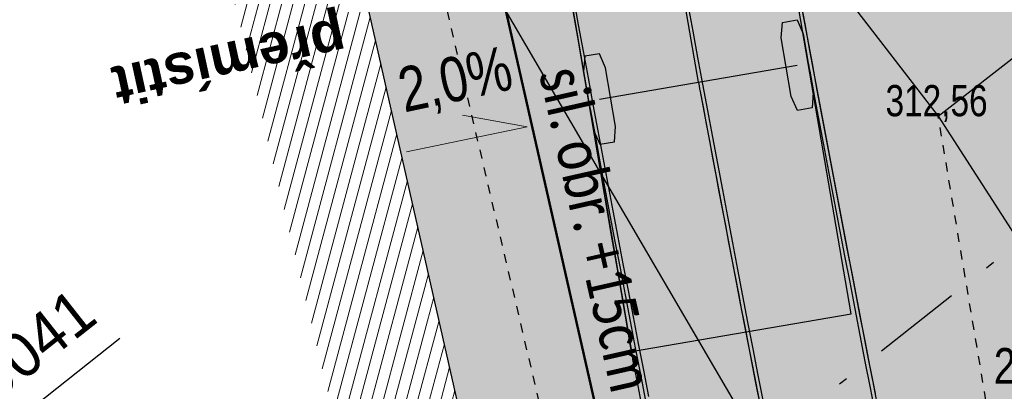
# Model space of a CAD drawing. Extents: x -783215 to -782699, y -1044860 to -1044498.
# Tile 36 of 60: x -783100.35 to -783089.31, y -1044664.3 to -1044660.13. Entities that reach past the tile are written whole.
import ezdxf

# ---------------------------------------------------------------- set-up
doc = ezdxf.new("R2010")
doc.units = 0
doc.header["$MEASUREMENT"] = 0
doc.linetypes.add('HIDDEN', pattern=[0.375, 0.25, -0.125])
doc.linetypes.add('ČERCHOVANÁX2', pattern=[2, 1, -0.5, 0, -0.5])
doc.layers.get('0').update_dxf_attribs({"linetype": 'CONTINUOUS'})
for name, color, linetype in [('51_DRAHY_KOL_SITUACE', 21, 'CONTINUOUS'), ('51_OSY_NAPRAV_SITUACE', 51, 'CONTINUOUS'), ('51_VNEJSI_OBRYS_SITUACE', 4, 'CONTINUOUS'), ('51_VOZIDLO', 7, 'CONTINUOUS'), ('51_VOZIDLO_INITIAL_POS', 7, 'CONTINUOUS'), ('A_PŘÍČNÉ ŘEZY', 6, 'CONTINUOUS'), ('A_výšky a sklony', 1, 'CONTINUOUS'), ('C3D_Trasa_Sklonovníky', 1, 'CONTINUOUS'), ('Z_hrany ploch', 7, 'CONTINUOUS')]:
    doc.layers.add(name, color=color, linetype=linetype)
for name, color, linetype, lineweight in [('K_VOZOVKA', 242, 'CONTINUOUS', 50), ('K_záhon. obr.', 202, 'CONTINUOUS', 30), ('KN_hranice pozemků', 140, 'CONTINUOUS', 30), ('popis obrubníků', 1, 'CONTINUOUS', 25), ('Z_VÝŠKY', 7, 'CONTINUOUS', 9), ('šrafy-živice', 9, 'CONTINUOUS', 13)]:
    doc.layers.add(name, color=color, linetype=linetype, lineweight=lineweight)
doc.layers.add('SRF_CHODNÍKY', color=7, linetype='CONTINUOUS', lineweight=25, true_color=0xf5f089)
doc.layers.add('šrafy zeleň', color=7, linetype='CONTINUOUS', lineweight=13, true_color=0xdaf1b1)
doc.styles.add('ABCKARIAL', font='arial.ttf')
doc.styles.add('Legend', font='calibri.ttf')
doc.styles.add('Style-cs_Working', font='cs_Working.shx')
doc.styles.add('znacky', font='arial.ttf')

msp = doc.modelspace()

# ---------------------------------------------------------------- hatches: boundary and pattern name
at = {"layer": '51_VOZIDLO', "linetype": 'ByBlock', "true_color": 0x2f8dd0, "transparency": 33554560}
h = msp.add_hatch(color=142, dxfattribs=at)
h.dxf.hatch_style = 2
h.paths.add_polyline_path([(-783091.024, -1044663.429), (-783093.052, -1044651.601), (-783095.516, -1044652.024), (-783093.488, -1044663.851)])
at = {"layer": '51_VOZIDLO', "linetype": 'ByBlock', "transparency": 33554560}
h = msp.add_hatch(color=9, dxfattribs=at)
h.dxf.hatch_style = 2
h.paths.add_polyline_path([(-783091.449, -1044660.948), (-783091.462, -1044661.12), (-783091.626, -1044661.148), (-783091.696, -1044660.991), (-783091.808, -1044660.334), (-783091.795, -1044660.162), (-783091.631, -1044660.134), (-783091.562, -1044660.291)])
h = msp.add_hatch(color=9, dxfattribs=at)
h.dxf.hatch_style = 2
h.paths.add_polyline_path([(-783093.913, -1044661.371), (-783093.844, -1044661.528), (-783093.68, -1044661.5), (-783093.667, -1044661.329), (-783093.78, -1044660.671), (-783093.849, -1044660.514), (-783094.013, -1044660.542), (-783094.026, -1044660.714)])
at = {"layer": 'SRF_CHODNÍKY', "ltscale": 0.2}
h = msp.add_hatch(color=256, dxfattribs=at)
h.dxf.hatch_style = 1
h.paths.add_polyline_path([(-783096.067, -1044654.87, 0.243305), (-783097.844, -1044652.762), (-783098.209, -1044652.611), (-783098.918, -1044654.578, -0.237833), (-783097.199, -1044656.661), (-783092.319, -1044678.171, 0.323907), (-783091.582, -1044676.445), (-783091.192, -1044676.357)])
at = {"layer": 'šrafy zeleň', "linetype": 'ByBlock', "ltscale": 2500}
h = msp.add_hatch(dxfattribs=at)
h.set_pattern_fill('ANSI31', color=256, angle=30)
h.set_pattern_definition([(75, (0, 0), (-0.120740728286, 0.032352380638), [])])
edge = h.paths.add_edge_path()
edge.add_line((-783092.227, -1044678.577), (-783097.199, -1044656.661))
edge.add_arc((-783100.204, -1044657.364), 3.087, 13.1649, 65.2495)
edge.add_line((-783098.912, -1044654.561), (-783099.07, -1044655.548))
edge.add_line((-783099.07, -1044655.548), (-783098.986, -1044655.562))
edge.add_line((-783098.986, -1044655.562), (-783093.417, -1044678.843))
edge.add_line((-783093.417, -1044678.843), (-783092.92, -1044678.787))
edge.add_arc((-783093.143, -1044676.799), 2, 276.3801, 297.2596)
at = {"layer": 'šrafy-živice', "ltscale": 0.2}
h = msp.add_hatch(color=256, dxfattribs=at)
h.dxf.hatch_style = 1
edge = h.paths.add_edge_path()
edge.add_line((-783070.118, -1044674.252), (-783086.415, -1044653.592))
edge.add_line((-783086.415, -1044653.592), (-783087.947, -1044651.65))
edge.add_arc((-783084.721, -1044649.139), 4.088, 143.0091, 217.8897, ccw=False)
edge.add_line((-783087.986, -1044646.68), (-783088.419, -1044646.43))
edge.add_arc((-783084.72, -1044649.142), 4.587, 143.751, 217.8935)
edge.add_line((-783088.34, -1044651.96), (-783086.808, -1044653.901))
edge.add_line((-783086.808, -1044653.901), (-783091.961, -1044657.963))
edge.add_line((-783091.961, -1044657.963), (-783096.428, -1044653.152))
edge.add_arc((-783098.993, -1044655.533), 3.5, 42.8727, 67.4806)
edge.add_line((-783097.652, -1044652.3), (-783098.029, -1044652.144))
edge.add_line((-783098.029, -1044652.144), (-783098.201, -1044652.588))
edge.add_line((-783098.201, -1044652.588), (-783098.209, -1044652.611))
edge.add_line((-783098.209, -1044652.611), (-783097.844, -1044652.762))
edge.add_arc((-783098.993, -1044655.533), 3, 12.7821, 67.4806, ccw=False)
edge.add_line((-783096.067, -1044654.87), (-783091.192, -1044676.357))
edge.add_arc((-783093.143, -1044676.799), 2, -83.6199, 12.7821, ccw=False)
edge.add_line((-783092.92, -1044678.787), (-783093.417, -1044678.843))
edge.add_line((-783093.417, -1044678.843), (-783092.973, -1044682.818))
edge.add_line((-783092.973, -1044682.818), (-783075.843, -1044680.902))
edge.add_arc((-783075.51, -1044683.884), 3, 8.2414, 96.3801, ccw=False)
edge.add_line((-783072.541, -1044683.454), (-783067.717, -1044716.761))
edge.add_arc((-783073.655, -1044717.621), 6, -43.1529, 8.2414, ccw=False)
edge.add_line((-783069.277, -1044721.725), (-783072.712, -1044725.388))
edge.add_arc((-783063.958, -1044733.596), 12, 136.8471, 187.7607)
edge.add_line((-783075.848, -1044735.216), (-783075.652, -1044736.654))
edge.add_line((-783075.652, -1044736.654), (-783070.963, -1044736.015))
edge.add_line((-783070.963, -1044736.015), (-783071.022, -1044735.567))
edge.add_arc((-783065.073, -1044734.785), 6, 136.8471, 187.4869, ccw=False)
edge.add_line((-783069.45, -1044730.682), (-783065.484, -1044726.452))
edge.add_arc((-783061.107, -1044730.556), 6, 82.6908, 136.847, ccw=False)
edge.add_line((-783060.344, -1044724.604), (-783055.547, -1044725.213))
edge.add_line((-783055.547, -1044725.213), (-783054.922, -1044720.286))
edge.add_arc((-783052.411, -1044710.567), 10.038, 189.47, 255.5127, ccw=False)
edge.add_line((-783062.312, -1044712.219), (-783066.638, -1044682.347))
edge.add_arc((-783083.463, -1044684.784), 17, 8.2414, 38.2827)
edge = h.paths.add_edge_path(flags=16)
edge.add_line((-783087.592, -1044671.888), (-783089.061, -1044665.413))
edge.add_arc((-783088.085, -1044665.192), 1, 38.2452, 192.7821, ccw=False)
edge.add_line((-783087.3, -1044664.573), (-783083.19, -1044669.787))
edge.add_arc((-783085.154, -1044671.335), 2.5, -167.2179, 38.2452, ccw=False)

# ---------------------------------------------------------------- linework, layer by layer
at = {"linetype": 'ByBlock'}
msp.add_arc((-782694.033, -1044586.65), 405.547, 190.55224, 192.30235, dxfattribs=at)
at = {"layer": '51_DRAHY_KOL_SITUACE', "linetype": 'ByBlock'}
for p, q in [((-783094.141, -1044659.889), (-783094.086, -1044660.188)), ((-783091.573, -1044660.032), (-783091.518, -1044660.328)), ((-783094.086, -1044660.188), (-783094.031, -1044660.486)), ((-783091.518, -1044660.328), (-783091.463, -1044660.624)), ((-783094.031, -1044660.486), (-783093.976, -1044660.784)), ((-783091.506, -1044660.62), (-783091.504, -1044660.629)), ((-783091.504, -1044660.629), (-783091.503, -1044660.637)), ((-783091.503, -1044660.637), (-783091.501, -1044660.646)), ((-783091.501, -1044660.646), (-783091.499, -1044660.655)), ((-783091.499, -1044660.655), (-783091.498, -1044660.664)), ((-783091.498, -1044660.664), (-783091.496, -1044660.673)), ((-783091.496, -1044660.673), (-783091.495, -1044660.681)), ((-783091.495, -1044660.681), (-783091.493, -1044660.69)), ((-783091.493, -1044660.69), (-783091.492, -1044660.699)), ((-783091.492, -1044660.699), (-783091.49, -1044660.708)), ((-783091.463, -1044660.624), (-783091.408, -1044660.92)), ((-783093.976, -1044660.784), (-783093.921, -1044661.081)), ((-783091.49, -1044660.708), (-783091.435, -1044661.004)), ((-783091.408, -1044660.92), (-783091.353, -1044661.216)), ((-783091.435, -1044661.004), (-783091.379, -1044661.3)), ((-783093.97, -1044661.042), (-783093.968, -1044661.051)), ((-783093.968, -1044661.051), (-783093.967, -1044661.06)), ((-783093.967, -1044661.06), (-783093.965, -1044661.069)), ((-783093.965, -1044661.069), (-783093.964, -1044661.077)), ((-783093.964, -1044661.077), (-783093.962, -1044661.086)), ((-783093.962, -1044661.086), (-783093.96, -1044661.095)), ((-783093.96, -1044661.095), (-783093.959, -1044661.104)), ((-783093.959, -1044661.104), (-783093.957, -1044661.113)), ((-783093.957, -1044661.113), (-783093.956, -1044661.121)), ((-783093.956, -1044661.121), (-783093.954, -1044661.13)), ((-783093.954, -1044661.13), (-783093.898, -1044661.428)), ((-783093.921, -1044661.081), (-783093.865, -1044661.379)), ((-783091.353, -1044661.216), (-783091.297, -1044661.512)), ((-783091.379, -1044661.3), (-783091.323, -1044661.596)), ((-783093.898, -1044661.428), (-783093.843, -1044661.726)), ((-783093.865, -1044661.379), (-783093.81, -1044661.677)), ((-783091.297, -1044661.512), (-783091.241, -1044661.808)), ((-783093.81, -1044661.677), (-783093.754, -1044661.975)), ((-783091.323, -1044661.596), (-783091.267, -1044661.892)), ((-783093.843, -1044661.726), (-783093.786, -1044662.024)), ((-783091.267, -1044661.892), (-783091.211, -1044662.188)), ((-783091.241, -1044661.808), (-783091.185, -1044662.104)), ((-783093.786, -1044662.024), (-783093.73, -1044662.322)), ((-783093.754, -1044661.975), (-783093.697, -1044662.273)), ((-783091.185, -1044662.104), (-783091.129, -1044662.4)), ((-783091.211, -1044662.188), (-783091.155, -1044662.484)), ((-783093.73, -1044662.322), (-783093.674, -1044662.619)), ((-783093.697, -1044662.273), (-783093.641, -1044662.571)), ((-783091.129, -1044662.4), (-783091.072, -1044662.696)), ((-783093.641, -1044662.571), (-783093.584, -1044662.868)), ((-783091.155, -1044662.484), (-783091.098, -1044662.779)), ((-783093.674, -1044662.619), (-783093.617, -1044662.917)), ((-783091.098, -1044662.779), (-783091.041, -1044663.075)), ((-783091.072, -1044662.696), (-783091.015, -1044662.991)), ((-783093.584, -1044662.868), (-783093.527, -1044663.166)), ((-783093.617, -1044662.917), (-783093.56, -1044663.215)), ((-783091.015, -1044662.991), (-783090.958, -1044663.287)), ((-783091.041, -1044663.075), (-783090.984, -1044663.371)), ((-783093.56, -1044663.215), (-783093.503, -1044663.512)), ((-783093.527, -1044663.166), (-783093.47, -1044663.463)), ((-783090.958, -1044663.287), (-783090.901, -1044663.583)), ((-783090.984, -1044663.371), (-783090.927, -1044663.667)), ((-783093.503, -1044663.512), (-783093.446, -1044663.81)), ((-783093.47, -1044663.463), (-783093.413, -1044663.761)), ((-783090.927, -1044663.667), (-783090.87, -1044663.962)), ((-783090.901, -1044663.583), (-783090.844, -1044663.878)), ((-783093.413, -1044663.761), (-783093.355, -1044664.059)), ((-783093.446, -1044663.81), (-783093.388, -1044664.108)), ((-783090.844, -1044663.878), (-783090.786, -1044664.174)), ((-783090.87, -1044663.962), (-783090.812, -1044664.258)), ((-783093.388, -1044664.108), (-783093.33, -1044664.405)), ((-783093.355, -1044664.059), (-783093.298, -1044664.356)), ((-783090.786, -1044664.174), (-783090.728, -1044664.47)), ((-783090.812, -1044664.258), (-783090.754, -1044664.554))]:
    msp.add_line(p, q, dxfattribs=at)
at = {"layer": '51_OSY_NAPRAV_SITUACE', "linetype": 'ByBlock'}
for p, q in [((-783092.857, -1044659.962), (-783092.802, -1044660.259)), ((-783092.802, -1044660.259), (-783092.747, -1044660.556)), ((-783092.747, -1044660.556), (-783092.692, -1044660.853)), ((-783092.738, -1044660.831), (-783092.736, -1044660.84)), ((-783092.736, -1044660.84), (-783092.735, -1044660.849)), ((-783092.735, -1044660.849), (-783092.733, -1044660.857)), ((-783092.733, -1044660.857), (-783092.731, -1044660.866)), ((-783092.731, -1044660.866), (-783092.73, -1044660.875)), ((-783092.73, -1044660.875), (-783092.728, -1044660.884)), ((-783092.728, -1044660.884), (-783092.727, -1044660.893)), ((-783092.727, -1044660.893), (-783092.725, -1044660.901)), ((-783092.725, -1044660.901), (-783092.724, -1044660.91)), ((-783092.724, -1044660.91), (-783092.722, -1044660.919)), ((-783092.722, -1044660.919), (-783092.666, -1044661.216)), ((-783092.692, -1044660.853), (-783092.637, -1044661.15)), ((-783092.666, -1044661.216), (-783092.611, -1044661.513)), ((-783092.637, -1044661.15), (-783092.581, -1044661.447)), ((-783092.581, -1044661.447), (-783092.525, -1044661.744)), ((-783092.611, -1044661.513), (-783092.555, -1044661.81)), ((-783092.525, -1044661.744), (-783092.469, -1044662.04)), ((-783092.555, -1044661.81), (-783092.499, -1044662.107)), ((-783092.499, -1044662.107), (-783092.443, -1044662.404)), ((-783092.469, -1044662.04), (-783092.413, -1044662.337)), ((-783092.413, -1044662.337), (-783092.356, -1044662.634)), ((-783092.443, -1044662.404), (-783092.386, -1044662.7)), ((-783092.356, -1044662.634), (-783092.3, -1044662.931)), ((-783092.386, -1044662.7), (-783092.329, -1044662.997)), ((-783092.329, -1044662.997), (-783092.272, -1044663.294)), ((-783092.3, -1044662.931), (-783092.243, -1044663.227)), ((-783092.243, -1044663.227), (-783092.186, -1044663.524)), ((-783092.272, -1044663.294), (-783092.215, -1044663.591)), ((-783092.186, -1044663.524), (-783092.128, -1044663.821)), ((-783092.215, -1044663.591), (-783092.158, -1044663.887)), ((-783092.158, -1044663.887), (-783092.1, -1044664.184)), ((-783092.128, -1044663.821), (-783092.071, -1044664.117)), ((-783092.071, -1044664.117), (-783092.013, -1044664.414)), ((-783092.1, -1044664.184), (-783092.042, -1044664.48))]:
    msp.add_line(p, q, dxfattribs=at)
at = {"layer": '51_VNEJSI_OBRYS_SITUACE', "linetype": 'ByBlock'}
for p, q in [((-783094.092, -1044660.326), (-783094.168, -1044659.885)), ((-783091.6, -1044659.884), (-783091.546, -1044660.18)), ((-783091.546, -1044660.18), (-783091.491, -1044660.476)), ((-783094.017, -1044660.767), (-783094.092, -1044660.326)), ((-783091.491, -1044660.476), (-783091.436, -1044660.772)), ((-783093.941, -1044661.207), (-783094.017, -1044660.767)), ((-783091.436, -1044660.772), (-783091.38, -1044661.068)), ((-783091.38, -1044661.068), (-783091.325, -1044661.364)), ((-783093.866, -1044661.648), (-783093.941, -1044661.207)), ((-783091.325, -1044661.364), (-783091.269, -1044661.66)), ((-783093.79, -1044662.089), (-783093.866, -1044661.648)), ((-783091.269, -1044661.66), (-783091.213, -1044661.956)), ((-783091.213, -1044661.956), (-783091.157, -1044662.252)), ((-783093.715, -1044662.529), (-783093.79, -1044662.089)), ((-783091.157, -1044662.252), (-783091.1, -1044662.548)), ((-783093.639, -1044662.97), (-783093.715, -1044662.529)), ((-783091.1, -1044662.548), (-783091.044, -1044662.844)), ((-783091.044, -1044662.844), (-783090.987, -1044663.139)), ((-783093.564, -1044663.411), (-783093.639, -1044662.97)), ((-783090.987, -1044663.139), (-783090.93, -1044663.435)), ((-783093.487, -1044663.86), (-783093.564, -1044663.411)), ((-783090.93, -1044663.435), (-783090.872, -1044663.731)), ((-783090.872, -1044663.731), (-783090.815, -1044664.026)), ((-783093.485, -1044663.869), (-783093.487, -1044663.86)), ((-783093.484, -1044663.878), (-783093.485, -1044663.869)), ((-783093.482, -1044663.886), (-783093.484, -1044663.878)), ((-783093.48, -1044663.895), (-783093.482, -1044663.886)), ((-783093.479, -1044663.904), (-783093.48, -1044663.895)), ((-783093.477, -1044663.913), (-783093.479, -1044663.904)), ((-783093.475, -1044663.922), (-783093.477, -1044663.913)), ((-783093.474, -1044663.93), (-783093.475, -1044663.922)), ((-783093.472, -1044663.939), (-783093.474, -1044663.93)), ((-783093.414, -1044664.237), (-783093.472, -1044663.939)), ((-783090.815, -1044664.026), (-783090.757, -1044664.322)), ((-783093.357, -1044664.534), (-783093.414, -1044664.237))]:
    msp.add_line(p, q, dxfattribs=at)
at = {"layer": '51_VOZIDLO', "color": 7, "linetype": 'ByBlock', "true_color": 0x000000}
for p, q in [((-783091.024, -1044663.429), (-783093.052, -1044651.601)), ((-783095.516, -1044652.024), (-783093.488, -1044663.851)), ((-783092.738, -1044660.831), (-783093.718, -1044655.114)), ((-783091.795, -1044660.162), (-783091.631, -1044660.134)), ((-783091.631, -1044660.134), (-783091.562, -1044660.291)), ((-783091.808, -1044660.334), (-783091.795, -1044660.162)), ((-783091.696, -1044660.991), (-783091.808, -1044660.334)), ((-783091.562, -1044660.291), (-783091.449, -1044660.948)), ((-783094.013, -1044660.542), (-783094.026, -1044660.714)), ((-783093.849, -1044660.514), (-783094.013, -1044660.542)), ((-783093.78, -1044660.671), (-783093.849, -1044660.514)), ((-783093.846, -1044661.021), (-783091.629, -1044660.641)), ((-783093.667, -1044661.329), (-783093.78, -1044660.671)), ((-783094.026, -1044660.714), (-783093.913, -1044661.371)), ((-783091.626, -1044661.148), (-783091.696, -1044660.991)), ((-783091.449, -1044660.948), (-783091.462, -1044661.12)), ((-783091.462, -1044661.12), (-783091.626, -1044661.148)), ((-783093.68, -1044661.5), (-783093.667, -1044661.329)), ((-783093.913, -1044661.371), (-783093.844, -1044661.528)), ((-783093.844, -1044661.528), (-783093.68, -1044661.5)), ((-783093.488, -1044663.851), (-783091.024, -1044663.429))]:
    msp.add_line(p, q, dxfattribs=at)
at = {"layer": '51_VOZIDLO_INITIAL_POS', "linetype": 'ByBlock'}
for p, q in [((-783091.024, -1044663.429), (-783093.052, -1044651.601)), ((-783095.516, -1044652.024), (-783093.488, -1044663.851)), ((-783091.795, -1044660.162), (-783091.631, -1044660.134)), ((-783091.631, -1044660.134), (-783091.562, -1044660.291)), ((-783091.808, -1044660.334), (-783091.795, -1044660.162)), ((-783091.696, -1044660.991), (-783091.808, -1044660.334)), ((-783091.562, -1044660.291), (-783091.449, -1044660.948)), ((-783094.013, -1044660.542), (-783094.026, -1044660.714)), ((-783093.849, -1044660.514), (-783094.013, -1044660.542)), ((-783093.78, -1044660.671), (-783093.849, -1044660.514)), ((-783093.667, -1044661.329), (-783093.78, -1044660.671)), ((-783094.026, -1044660.714), (-783093.913, -1044661.371)), ((-783091.626, -1044661.148), (-783091.696, -1044660.991)), ((-783091.449, -1044660.948), (-783091.462, -1044661.12)), ((-783091.462, -1044661.12), (-783091.626, -1044661.148)), ((-783093.68, -1044661.5), (-783093.667, -1044661.329)), ((-783093.913, -1044661.371), (-783093.844, -1044661.528)), ((-783093.844, -1044661.528), (-783093.68, -1044661.5)), ((-783093.488, -1044663.851), (-783091.024, -1044663.429))]:
    msp.add_line(p, q, dxfattribs=at)
at = {"layer": 'A_PŘÍČNÉ ŘEZY', "linetype": 'ČERCHOVANÁX2'}
msp.add_lwpolyline([(-783095.631, -1044667.744), (-783085.424, -1044659.693), (-783074.432, -1044651.022)], dxfattribs=at)
at = {"layer": 'A_výšky a sklony', "lineweight": 15, "ltscale": 0.1}
msp.add_lwpolyline([(-783096.013, -1044661.612), (-783094.66, -1044661.332), (-783095.386, -1044661.202)], dxfattribs=at)
at = {"layer": 'C3D_Trasa_Sklonovníky', "color": 1, "linetype": 'Continuous', "lineweight": -3}
msp.add_line((-783102.366, -1044666.187), (-783099.227, -1044663.7), dxfattribs=at)
at = {"layer": 'K_VOZOVKA', "transparency": 33554687}
msp.add_lwpolyline([(-783098.22, -1044652.606), (-783097.844, -1044652.762, -0.243305), (-783096.067, -1044654.87), (-783091.192, -1044676.357, -0.447332), (-783092.92, -1044678.787), (-783093.417, -1044678.843)], format="xyb", dxfattribs=at)
at = {"layer": 'K_záhon. obr.'}
msp.add_lwpolyline([(-783092.227, -1044678.577), (-783097.199, -1044656.661, 0.237833), (-783098.918, -1044654.578)], format="xyb", dxfattribs=at)
at = {"layer": 'KN_hranice pozemků', "linetype": 'Continuous'}
msp.add_line((-783100.77, -1044650), (-783085.1, -1044676.78), dxfattribs=at).dxf.unprotected_set("ltscale", 0)
at = {"layer": 'Z_hrany ploch', "linetype": 'HIDDEN'}
for p, q in [((-783097.207, -1044653.026), (-783094.341, -1044665.207)), ((-783089.314, -1044665.58), (-783090.048, -1044661.214))]:
    msp.add_line(p, q, dxfattribs=at).dxf.unprotected_set("ltscale", 0)
at = {"layer": 'Z_hrany ploch', "linetype": 'Continuous'}
for p, q in [((-783092.088, -1044658.574), (-783090.048, -1044661.214)), ((-783090.048, -1044661.214), (-783086.725, -1044658.622)), ((-783090.048, -1044661.214), (-783085.246, -1044668.676))]:
    msp.add_line(p, q, dxfattribs=at).dxf.unprotected_set("ltscale", 0)

# ---------------------------------------------------------------- texts
at = {"insert": (-783096.654, -1044660.546), "char_height": 0.45, "width": 0.65543, "attachment_point": 1, "rotation": 192.3033, "style": 'ABCKARIAL'}
msp.add_mtext('{\\fArial|b1|i0|c238|p34;přemístit}', dxfattribs=at)
at = {"layer": 'A_výšky a sklony', "style": 'znacky', "width": 0.8}
msp.add_text('2,0%%%', height=0.5, rotation=12.0997, dxfattribs=at).set_placement((-783096.038, -1044661.173))
at = {"layer": 'A_výšky a sklony', "color": 5, "style": 'znacky', "width": 0.8}
msp.add_text('2.95', height=0.4, dxfattribs=at).set_placement((-783089.425, -1044664.212))
at = {"layer": 'C3D_Trasa_Sklonovníky', "color": 1, "linetype": 'Continuous', "lineweight": -3, "insert": (-783099.58, -1044663.347), "char_height": 0.5, "attachment_point": 6, "rotation": 38.2665, "style": 'Style-cs_Working'}
msp.add_mtext('0,09041{\\L  }', dxfattribs=at)
at = {"layer": 'popis obrubníků', "style": 'Legend', "width": 0.8}
msp.add_text('sil. obr. +15cm', height=0.5, rotation=282.7648, dxfattribs=at).set_placement((-783094.528, -1044660.728))
at = {"layer": 'Z_VÝŠKY', "linetype": 'Continuous', "style": 'Style-cs_Working', "width": 0.8}
msp.add_text('312,56', height=0.35, dxfattribs=at).set_placement((-783090.639, -1044661.214))

doc.saveas('drawing.dxf')
